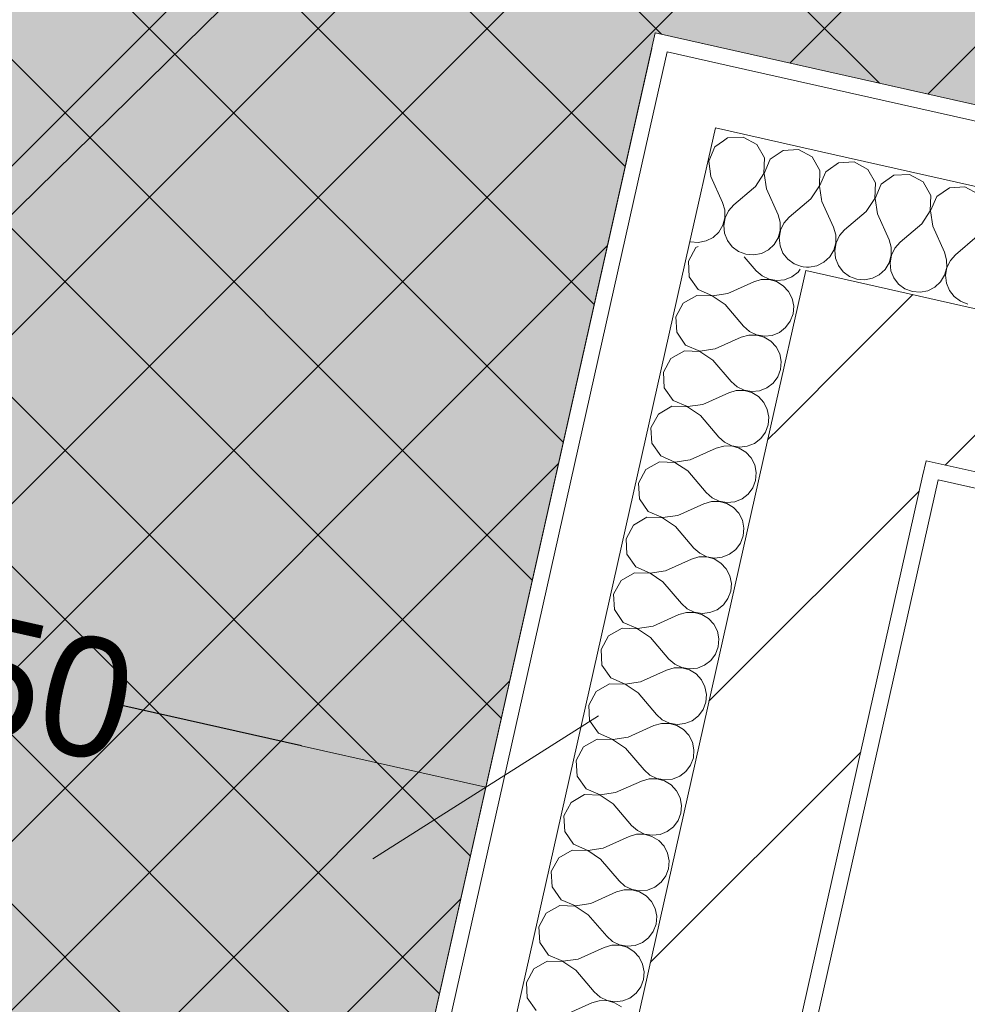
# Model space of a CAD drawing. Header units: millimetres. Extents: x -6990425 to -6520160, y 6117771 to 6220266.
# Tile 46 of 115: x -6930225 to -6929034, y 6139562 to 6140799. Entities that reach past the tile are written whole.
import ezdxf

# ---------------------------------------------------------------- set-up
doc = ezdxf.new("R2010")
doc.units = ezdxf.units.MM
doc.header["$MEASUREMENT"] = 0
for name, color, linetype in [('S - МОП.АР', 7, 'Continuous'), ('АР-Стены_внешние_.АР', 7, 'Continuous'), ('АР-Чертеж-Размеры.АР', 7, 'Continuous')]:
    doc.layers.add(name, color=color, linetype=linetype)
for name, color, linetype, lineweight in [('АР-Разуклонка кровли_Ном._пера__120', 7, 'Continuous', 0), ('АР-Стены_внешние_.АР_Ном._пера__1', 7, 'Continuous', 30), ('Кровля_Ном._пера__101', 252, 'Continuous', 0), ('Кровля_Ном._пера__120', 7, 'Continuous', 0)]:
    doc.layers.add(name, color=color, linetype=linetype, lineweight=lineweight)
doc.styles.add('РЎР“Р•РќР•Р\xa0Р\x98Р\xa0_РЎРўР\x98Р›Р¬_2', font='GOTHIC.TTF')
doc.dimstyles.new('СГЕНЕРИР_СТИЛЬ__3', dxfattribs={"dimtxt": 150, "dimasz": 237.5, "dimexe": 0.18, "dimexo": 0.0625, "dimgap": 0, "dimtad": 1, "dimdec": 0, "dimzin": 0, "dimdsep": 46, "dimtxsty": 'РЎР“Р•РќР•Р\xa0Р\x98Р\xa0_РЎРўР\x98Р›Р¬_2', "dimblk": 'ARROWHEAD_6', "dimblk1": 'ARROWHEAD_6', "dimblk2": 'ARROWHEAD_6', "dimcen": 0.09, "dimse1": 1, "dimse2": 1, "dimclrd": 7, "dimclre": 7, "dimclrt": 7, "dimazin": 0, "dimtfac": 1, "dimtdec": 4, "dimtmove": 0, "dimatfit": 3, "dimfxl": 1, "dimtolj": 1, "dimtzin": 0, "dimarcsym": 0})
pattern_1 = [(45, (-6566190.34, 6563027.8), (-111.369318, 111.369318), [0, -105, 0, -157.5]), (110, (-6565840.34, 6563027.8), (148.001588, 53.868173), [0, -77, 0, -133])]
pattern_2 = [(45, (-6566190.34, 6562677.8), (-127.27922, 127.27922), [])]

# ---------------------------------------------------------------- blocks, each defined once
blk = doc.blocks.new('*X55', base_point=(-6566190.3, 6562677.8))
at = {"layer": 'АР-Стены_внешние_.АР_Ном._пера__1', "color": 7, "linetype": 'Continuous', "lineweight": 0}
for p, q in [((-7156950.9, 6140647), (-7156961.7, 6140639.4)), ((-7156961.7, 6140639.4), (-7156969.5, 6140621.5)), ((-7156970.8, 6140620), (-7156969.8, 6140621.5)), ((-7156969.8, 6140621.5), (-7156969.6, 6140625.1)), ((-7156969.5, 6140621.5), (-7156966.7, 6140602.1)), ((-7156966.7, 6140602.1), (-7156952, 6140569.6)), ((-7156913.3, 6140587.6), (-7156938.1, 6140566.4)), ((-7156949.2, 6140560.1), (-7156952, 6140569.6)), ((-7156949.2, 6140550.3), (-7156949.2, 6140560.1)), ((-7156944.6, 6140559.1), (-7156948.9, 6140550.2)), ((-7156938.1, 6140566.4), (-7156944.6, 6140559.1)), ((-7156951.8, 6140540.8), (-7156949.2, 6140550.3)), ((-7156948.9, 6140550.2), (-7156950.6, 6140540.5)), ((-7156956.9, 6140532.3), (-7156951.8, 6140540.8)), ((-7156950.6, 6140540.5), (-7156949.6, 6140530.7)), ((-7156882.1, 6140525.1), (-7156879.6, 6140534.3)), ((-7156879.3, 6140533.9), (-7156880.9, 6140524.8)), ((-7156982.6, 6140519.3), (-7156972.9, 6140521.2)), ((-7156972.9, 6140521.2), (-7156964.1, 6140525.6)), ((-7156964.1, 6140525.6), (-7156956.9, 6140532.3)), ((-7156949.6, 6140530.7), (-7156945.9, 6140521.5)), ((-7156945.9, 6140521.5), (-7156939.9, 6140513.7)), ((-7156887.2, 6140516.7), (-7156882.1, 6140525.1)), ((-7156880.9, 6140524.8), (-7156879.9, 6140515)), ((-7156993.2, 6140520.4), (-7156992.4, 6140520.1)), ((-7156992.4, 6140520.1), (-7156982.6, 6140519.3)), ((-7156939.9, 6140513.7), (-7156931.9, 6140507.9)), ((-7156903.2, 6140505.5), (-7156894.4, 6140510)), ((-7156894.4, 6140510), (-7156887.2, 6140516.7)), ((-7156879.9, 6140515), (-7156876.2, 6140505.9)), ((-7156931.9, 6140507.9), (-7156922.7, 6140504.4)), ((-7156922.7, 6140504.4), (-7156912.9, 6140503.6)), ((-7156912.9, 6140503.6), (-7156903.2, 6140505.5)), ((-7156876.2, 6140505.9), (-7156870.2, 6140498.1)), ((-7156870.2, 6140498.1), (-7156862.2, 6140492.2)), ((-7156862.2, 6140492.2), (-7156853, 6140488.8)), ((-7156853, 6140488.8), (-7156850.6, 6140488.6))]:
    blk.add_line(p, q, dxfattribs=at)
blk = doc.blocks.new('*X56', base_point=(-6566190.3, 6562677.8))
at = {"layer": 'АР-Стены_внешние_.АР_Ном._пера__1', "color": 7, "linetype": 'Continuous', "lineweight": 0}
for p, q in [((-7156786.9, 6140620.3), (-7156806.4, 6140619.2)), ((-7156769.7, 6140611), (-7156786.9, 6140620.3)), ((-7156806.4, 6140619.2), (-7156819.2, 6140610.2)), ((-7156760, 6140594.1), (-7156769.7, 6140611)), ((-7156736.7, 6140603.6), (-7156752.7, 6140592.4)), ((-7156717.2, 6140604.7), (-7156736.7, 6140603.6)), ((-7156700, 6140595.4), (-7156717.2, 6140604.7)), ((-7156760.7, 6140574.6), (-7156760, 6140594.1)), ((-7156752.7, 6140592.4), (-7156760.4, 6140574.5)), ((-7156690.3, 6140578.4), (-7156700, 6140595.4)), ((-7156667, 6140587.9), (-7156683, 6140576.8)), ((-7156647.5, 6140589), (-7156667, 6140587.9)), ((-7156630.3, 6140579.7), (-7156647.5, 6140589)), ((-7156827.6, 6140573.1), (-7156827.3, 6140570.8)), ((-7156827.3, 6140570.8), (-7156812.6, 6140538.3)), ((-7156771.5, 6140558.3), (-7156760.7, 6140574.6)), ((-7156760.4, 6140574.5), (-7156757.6, 6140555.2)), ((-7156691, 6140558.9), (-7156690.3, 6140578.4)), ((-7156683, 6140576.8), (-7156690.7, 6140558.8)), ((-7156771.5, 6140558.3), (-7156798.7, 6140535.1)), ((-7156701.8, 6140542.7), (-7156691, 6140558.9)), ((-7156690.7, 6140558.8), (-7156687.9, 6140539.5)), ((-7156757.6, 6140555.2), (-7156742.9, 6140522.6)), ((-7156809.9, 6140528.8), (-7156812.6, 6140538.3)), ((-7156798.7, 6140535.1), (-7156805.2, 6140527.8)), ((-7156701.8, 6140542.7), (-7156729, 6140519.5)), ((-7156687.9, 6140539.5), (-7156673.2, 6140507)), ((-7156809.8, 6140518.9), (-7156809.9, 6140528.8)), ((-7156805.2, 6140527.8), (-7156809.5, 6140518.9)), ((-7156740.2, 6140513.1), (-7156742.9, 6140522.6)), ((-7156632.1, 6140527), (-7156659.3, 6140503.8)), ((-7156817.5, 6140501), (-7156812.4, 6140509.4)), ((-7156812.4, 6140509.4), (-7156809.8, 6140518.9)), ((-7156809.5, 6140518.9), (-7156811.2, 6140509.2)), ((-7156811.2, 6140509.2), (-7156810.2, 6140499.4)), ((-7156740.1, 6140503.3), (-7156740.2, 6140513.1)), ((-7156735.5, 6140512.1), (-7156739.8, 6140503.2)), ((-7156729, 6140519.5), (-7156735.5, 6140512.1)), ((-7156824.7, 6140494.3), (-7156817.5, 6140501)), ((-7156810.2, 6140499.4), (-7156806.5, 6140490.2)), ((-7156742.7, 6140493.8), (-7156740.1, 6140503.3)), ((-7156739.8, 6140503.2), (-7156741.5, 6140493.5)), ((-7156670.5, 6140497.5), (-7156673.2, 6140507)), ((-7156670.4, 6140487.6), (-7156670.5, 6140497.5)), ((-7156665.8, 6140496.5), (-7156670.1, 6140487.6)), ((-7156659.3, 6140503.8), (-7156665.8, 6140496.5)), ((-7156846.7, 6140488.2), (-7156843.2, 6140488)), ((-7156843.2, 6140488), (-7156833.5, 6140489.9)), ((-7156833.5, 6140489.9), (-7156824.7, 6140494.3)), ((-7156806.5, 6140490.2), (-7156800.5, 6140482.4)), ((-7156755.1, 6140478.7), (-7156747.8, 6140485.4)), ((-7156747.8, 6140485.4), (-7156742.7, 6140493.8)), ((-7156741.5, 6140493.5), (-7156740.5, 6140483.7)), ((-7156673, 6140478.1), (-7156670.4, 6140487.6)), ((-7156670.1, 6140487.6), (-7156671.8, 6140477.9)), ((-7156800.5, 6140482.4), (-7156792.6, 6140476.6)), ((-7156792.6, 6140476.6), (-7156783.3, 6140473.1)), ((-7156783.3, 6140473.1), (-7156773.5, 6140472.3)), ((-7156773.5, 6140472.3), (-7156763.8, 6140474.2)), ((-7156763.8, 6140474.2), (-7156755.1, 6140478.7)), ((-7156740.5, 6140483.7), (-7156736.8, 6140474.6)), ((-7156736.8, 6140474.6), (-7156730.8, 6140466.8)), ((-7156678.1, 6140469.7), (-7156673, 6140478.1)), ((-7156671.8, 6140477.9), (-7156670.8, 6140468.1)), ((-7156730.8, 6140466.8), (-7156722.9, 6140460.9)), ((-7156722.9, 6140460.9), (-7156713.6, 6140457.5)), ((-7156694.1, 6140458.6), (-7156685.4, 6140463)), ((-7156685.4, 6140463), (-7156678.1, 6140469.7)), ((-7156670.8, 6140468.1), (-7156667.1, 6140458.9)), ((-7156713.6, 6140457.5), (-7156703.8, 6140456.6)), ((-7156703.8, 6140456.6), (-7156694.1, 6140458.6)), ((-7156667.1, 6140458.9), (-7156661.1, 6140451.1)), ((-7156661.1, 6140451.1), (-7156653.2, 6140445.3)), ((-7156653.2, 6140445.3), (-7156643.9, 6140441.8))]:
    blk.add_line(p, q, dxfattribs=at)
blk = doc.blocks.new('*X57', base_point=(-6566190.3, 6562677.8))
at = {"layer": 'АР-Стены_внешние_.АР_Ном._пера__1', "color": 7, "linetype": 'Continuous', "lineweight": 0}
for p, q in [((-7156945.7, 6140650.5), (-7156950.9, 6140647)), ((-7156926.3, 6140651.6), (-7156945.7, 6140650.5)), ((-7156909.1, 6140642.3), (-7156926.3, 6140651.6)), ((-7156899.4, 6140625.4), (-7156909.1, 6140642.3)), ((-7156876, 6140634.9), (-7156892.1, 6140623.7)), ((-7156856.6, 6140636), (-7156876, 6140634.9)), ((-7156839.4, 6140626.7), (-7156856.6, 6140636)), ((-7156900.1, 6140605.9), (-7156899.4, 6140625.4)), ((-7156892.1, 6140623.7), (-7156899.8, 6140605.8)), ((-7156829.7, 6140609.7), (-7156839.4, 6140626.7)), ((-7156830.4, 6140590.2), (-7156829.7, 6140609.7)), ((-7156822.4, 6140608.1), (-7156830.1, 6140590.1)), ((-7156819.2, 6140610.2), (-7156822.4, 6140608.1)), ((-7156910.9, 6140589.6), (-7156900.1, 6140605.9)), ((-7156899.8, 6140605.8), (-7156897, 6140586.5)), ((-7156910.9, 6140589.6), (-7156913.3, 6140587.6)), ((-7156897, 6140586.5), (-7156882.3, 6140553.9)), ((-7156841.2, 6140574), (-7156830.4, 6140590.2)), ((-7156830.1, 6140590.1), (-7156827.6, 6140573.1)), ((-7156841.2, 6140574), (-7156868.4, 6140550.8)), ((-7156879.5, 6140544.5), (-7156882.3, 6140553.9)), ((-7156868.4, 6140550.8), (-7156874.9, 6140543.4)), ((-7156879.6, 6140534.3), (-7156879.5, 6140534.6)), ((-7156879.5, 6140534.6), (-7156879.5, 6140544.5)), ((-7156879.2, 6140534.5), (-7156879.3, 6140533.9)), ((-7156874.9, 6140543.4), (-7156879.2, 6140534.5)), ((-7156850.6, 6140488.6), (-7156846.7, 6140488.2))]:
    blk.add_line(p, q, dxfattribs=at)
blk = doc.blocks.new('Стена_32_5', base_point=(-7155211, 6140013.8))
at = {"layer": 'АР-Стены_внешние_.АР', "linetype": 'Continuous', "lineweight": 0, "true_color": 0x000000}
h = blk.add_hatch(dxfattribs=at)
h.set_pattern_fill('БЛОКИ_БЕТОННЫЕ_ЭФФЕКТИВН_74', color=18, style=0, pattern_type=2)
h.set_pattern_definition(pattern_2)
h.paths.add_polyline_path([(-7156847.6, 6140483.9), (-7156891.5, 6140288.8), (-7156696.3, 6140244.9)])
h = blk.add_hatch(dxfattribs=at)
h.set_pattern_fill('БЛОКИ_БЕТОННЫЕ_ЭФФЕКТИВН_74', color=18, style=0, pattern_type=2)
h.set_pattern_definition(pattern_2)
h.paths.add_polyline_path([(-7156652.5, 6140440.1), (-7156847.6, 6140483.9), (-7156696.3, 6140244.9)])
h = blk.add_hatch(dxfattribs=at)
h.set_pattern_fill('БЛОКИ_БЕТОННЫЕ_ЭФФЕКТИВН_74', color=18, style=0, pattern_type=2)
h.set_pattern_definition(pattern_2)
h.paths.add_polyline_path([(-7156696.3, 6140244.9), (-7155233, 6139916.3), (-7155189.1, 6140111.4), (-7156652.5, 6140440.1)])
h = blk.add_hatch(dxfattribs=at)
h.set_pattern_fill('ШТУКАТУРКА__ГИПС_01_0005', color=18, style=0, pattern_type=2)
h.set_pattern_definition(pattern_1)
h.paths.add_polyline_path([(-7156696.3, 6140244.9), (-7156700.7, 6140225.4), (-7156681.2, 6140221)])
h = blk.add_hatch(dxfattribs=at)
h.set_pattern_fill('ШТУКАТУРКА__ГИПС_01_0005', color=18, style=0, pattern_type=2)
h.set_pattern_definition(pattern_1)
h.paths.add_polyline_path([(-7156676.8, 6140240.5), (-7156696.3, 6140244.9), (-7156681.2, 6140221)])
h = blk.add_hatch(dxfattribs=at)
h.set_pattern_fill('ШТУКАТУРКА__ГИПС_01_0005', color=18, style=0, pattern_type=2)
h.set_pattern_definition(pattern_1)
h.paths.add_polyline_path([(-7156681.2, 6140221), (-7155237.3, 6139896.7), (-7155233, 6139916.3), (-7156676.8, 6140240.5)])
at = {"layer": 'АР-Стены_внешние_.АР_Ном._пера__1', "color": 7, "linetype": 'Continuous', "lineweight": 0}
for p, q in [((-7157021.6, 6140758.7), (-7157039.2, 6140680.7)), ((-7156943.6, 6140741.2), (-7157021.6, 6140758.7)), ((-7155138.7, 6140335.8), (-7156943.6, 6140741.2)), ((-7156961.1, 6140663.1), (-7156994, 6140516.8)), ((-7156814.8, 6140630.2), (-7156961.1, 6140663.1)), ((-7155156.3, 6140257.7), (-7156814.8, 6140630.2))]:
    blk.add_line(p, q, dxfattribs=at)
at = {"layer": 'АР-Стены_внешние_.АР_Ном._пера__1', "color": 7, "linetype": 'Continuous', "lineweight": 15}
for p, q in [((-7156847.6, 6140483.9), (-7156891.5, 6140288.8)), ((-7156652.5, 6140440.1), (-7156847.6, 6140483.9)), ((-7155189.1, 6140111.4), (-7156652.5, 6140440.1)), ((-7156696.3, 6140244.9), (-7156700.7, 6140225.4)), ((-7156696.3, 6140244.9), (-7155233, 6139916.3))]:
    blk.add_line(p, q, dxfattribs=at)
at = {"layer": 'АР-Стены_внешние_.АР_Ном._пера__1', "color": 7, "linetype": 'Continuous', "lineweight": 0, "flags": 128}
for points in [[(-7155134.3, 6140355.3), (-7157036.8, 6140782.6)], [(-7156681.2, 6140221), (-7155237.3, 6139896.7)]]:
    blk.add_lwpolyline(points, dxfattribs=at)
at = {"layer": 'АР-Стены_внешние_.АР', "color": 7, "lineweight": 0}
for name in ['*X55', '*X57', '*X56']:
    blk.add_blockref(name, (-6566190.3, 6562677.8), dxfattribs=at)
blk = doc.blocks.new('*X85', base_point=(-6566190.3, 6562677.8))
at = {"layer": 'АР-Стены_внешние_.АР_Ном._пера__1', "color": 7, "linetype": 'Continuous', "lineweight": 0}
for p, q in [((-7156985.8, 6140512.7), (-7156995.1, 6140495.5)), ((-7156982.9, 6140514.3), (-7156985.8, 6140512.7)), ((-7156924.9, 6140501.2), (-7156909.9, 6140483.7)), ((-7156995.1, 6140495.5), (-7156994, 6140476)), ((-7156857.2, 6140481.9), (-7156854.6, 6140485.5)), ((-7156994, 6140476), (-7156982.8, 6140460)), ((-7156903.6, 6140472.5), (-7156913, 6140469.8)), ((-7156909.9, 6140483.7), (-7156902.5, 6140477.1)), ((-7156893.7, 6140472.6), (-7156903.6, 6140472.5)), ((-7156902.5, 6140477.1), (-7156893.7, 6140472.9)), ((-7156893.7, 6140472.9), (-7156883.9, 6140471.2)), ((-7156884.2, 6140470), (-7156893.7, 6140472.6)), ((-7156883.9, 6140471.2), (-7156874.1, 6140472.2)), ((-7156874.1, 6140472.2), (-7156865, 6140475.9)), ((-7156865, 6140475.9), (-7156857.2, 6140481.9)), ((-7156982.8, 6140460), (-7156964.9, 6140452.3)), ((-7156945.6, 6140455.1), (-7156913, 6140469.8)), ((-7156875.8, 6140464.8), (-7156884.2, 6140470)), ((-7156869.1, 6140457.6), (-7156875.8, 6140464.8)), ((-7156984.5, 6140452.7), (-7157001.4, 6140443)), ((-7156965, 6140452), (-7156984.5, 6140452.7)), ((-7156948.7, 6140441.2), (-7156965, 6140452)), ((-7156964.9, 6140452.3), (-7156945.6, 6140455.1)), ((-7156864.6, 6140448.8), (-7156869.1, 6140457.6)), ((-7156862.7, 6140439.2), (-7156864.6, 6140448.8)), ((-7157001.4, 6140443), (-7157010.7, 6140425.8)), ((-7156948.7, 6140441.2), (-7156925.6, 6140414)), ((-7156863.5, 6140429.4), (-7156862.7, 6140439.2)), ((-7157010.7, 6140425.8), (-7157009.7, 6140406.3)), ((-7156867, 6140420.1), (-7156863.5, 6140429.4)), ((-7156925.6, 6140414), (-7156918.2, 6140407.5)), ((-7156880.7, 6140406.2), (-7156872.9, 6140412.2)), ((-7156872.9, 6140412.2), (-7156867, 6140420.1)), ((-7157009.7, 6140406.3), (-7156998.5, 6140390.3)), ((-7156961.3, 6140385.4), (-7156928.7, 6140400.1)), ((-7156919.2, 6140402.8), (-7156928.7, 6140400.1)), ((-7156909.4, 6140402.9), (-7156919.2, 6140402.8)), ((-7156918.2, 6140407.5), (-7156909.3, 6140403.2)), ((-7156899.9, 6140400.3), (-7156909.4, 6140402.9)), ((-7156909.3, 6140403.2), (-7156899.6, 6140401.5)), ((-7156891.5, 6140395.2), (-7156899.9, 6140400.3)), ((-7156899.6, 6140401.5), (-7156889.8, 6140402.5)), ((-7156889.8, 6140402.5), (-7156880.7, 6140406.2)), ((-7156998.5, 6140390.3), (-7156980.6, 6140382.6)), ((-7156980.6, 6140382.6), (-7156961.3, 6140385.4)), ((-7156884.8, 6140387.9), (-7156891.5, 6140395.2)), ((-7156880.3, 6140379.1), (-7156884.8, 6140387.9)), ((-7157017.1, 6140373.3), (-7157026.4, 6140356.1)), ((-7157000.1, 6140383), (-7157017.1, 6140373.3)), ((-7156980.6, 6140382.3), (-7157000.1, 6140383)), ((-7156964.4, 6140371.5), (-7156980.6, 6140382.3)), ((-7156878.4, 6140369.5), (-7156880.3, 6140379.1)), ((-7156964.4, 6140371.5), (-7156941.2, 6140344.3)), ((-7156879.2, 6140359.7), (-7156878.4, 6140369.5)), ((-7157026.4, 6140356.1), (-7157025.3, 6140336.6)), ((-7156888.5, 6140342.5), (-7156882.7, 6140350.4)), ((-7156882.7, 6140350.4), (-7156879.2, 6140359.7)), ((-7157025.3, 6140336.6), (-7157014.1, 6140320.6)), ((-7156941.2, 6140344.3), (-7156933.8, 6140337.8)), ((-7156933.8, 6140337.8), (-7156925, 6140333.5)), ((-7156905.5, 6140332.8), (-7156896.3, 6140336.5)), ((-7156896.3, 6140336.5), (-7156888.5, 6140342.5)), ((-7156976.9, 6140315.7), (-7156944.3, 6140330.4)), ((-7156934.9, 6140333.1), (-7156944.3, 6140330.4)), ((-7156925, 6140333.2), (-7156934.9, 6140333.1)), ((-7156925, 6140333.5), (-7156915.3, 6140331.8)), ((-7156915.5, 6140330.6), (-7156925, 6140333.2)), ((-7156907.1, 6140325.5), (-7156915.5, 6140330.6)), ((-7156915.3, 6140331.8), (-7156905.5, 6140332.8)), ((-7156900.4, 6140318.2), (-7156907.1, 6140325.5)), ((-7157015.8, 6140313.3), (-7157032.7, 6140303.6)), ((-7156996.3, 6140312.6), (-7157015.8, 6140313.3)), ((-7157014.1, 6140320.6), (-7156996.2, 6140312.9)), ((-7156980, 6140301.8), (-7156996.3, 6140312.6)), ((-7156996.2, 6140312.9), (-7156976.9, 6140315.7)), ((-7156895.9, 6140309.5), (-7156900.4, 6140318.2)), ((-7157032.7, 6140303.6), (-7157042.1, 6140286.4)), ((-7156980, 6140301.8), (-7156956.9, 6140274.6)), ((-7156894, 6140299.8), (-7156895.9, 6140309.5)), ((-7156894.8, 6140290), (-7156894, 6140299.8)), ((-7157042.1, 6140286.4), (-7157041, 6140266.9)), ((-7156898.3, 6140280.7), (-7156894.8, 6140290)), ((-7156956.9, 6140274.6), (-7156949.5, 6140268.1)), ((-7156904.2, 6140272.8), (-7156898.3, 6140280.7)), ((-7157041, 6140266.9), (-7157029.8, 6140250.9)), ((-7156950.5, 6140263.4), (-7156960, 6140260.7)), ((-7156940.7, 6140263.5), (-7156950.5, 6140263.4)), ((-7156949.5, 6140268.1), (-7156940.6, 6140263.8)), ((-7156931.2, 6140260.9), (-7156940.7, 6140263.5)), ((-7156940.6, 6140263.8), (-7156930.9, 6140262.1)), ((-7156930.9, 6140262.1), (-7156921.1, 6140263.1)), ((-7156921.1, 6140263.1), (-7156912, 6140266.8)), ((-7156912, 6140266.8), (-7156904.2, 6140272.8)), ((-7157029.8, 6140250.9), (-7157011.9, 6140243.2)), ((-7156992.6, 6140246), (-7156960, 6140260.7)), ((-7156922.8, 6140255.8), (-7156931.2, 6140260.9)), ((-7156916.1, 6140248.5), (-7156922.8, 6140255.8)), ((-7157031.4, 6140243.6), (-7157048.4, 6140233.9)), ((-7157011.9, 6140242.9), (-7157031.4, 6140243.6)), ((-7157011.9, 6140243.2), (-7156992.6, 6140246)), ((-7156995.7, 6140232.1), (-7157011.9, 6140242.9)), ((-7156911.6, 6140239.8), (-7156916.1, 6140248.5)), ((-7156909.7, 6140230.1), (-7156911.6, 6140239.8)), ((-7157048.4, 6140233.9), (-7157057.7, 6140216.7)), ((-7156995.7, 6140232.1), (-7156972.5, 6140204.9)), ((-7156910.5, 6140220.3), (-7156909.7, 6140230.1)), ((-7157057.7, 6140216.7), (-7157056.6, 6140197.2)), ((-7156914, 6140211.1), (-7156910.5, 6140220.3)), ((-7156972.5, 6140204.9), (-7156965.1, 6140198.4)), ((-7156927.6, 6140197.1), (-7156919.8, 6140203.1)), ((-7156919.8, 6140203.1), (-7156914, 6140211.1)), ((-7157056.6, 6140197.2), (-7157045.4, 6140181.2)), ((-7157008.2, 6140176.3), (-7156975.6, 6140191)), ((-7156966.2, 6140193.7), (-7156975.6, 6140191)), ((-7156956.3, 6140193.8), (-7156966.2, 6140193.7)), ((-7156965.1, 6140198.4), (-7156956.3, 6140194.1)), ((-7156956.3, 6140194.1), (-7156946.6, 6140192.4)), ((-7156946.8, 6140191.2), (-7156956.3, 6140193.8)), ((-7156938.4, 6140186.1), (-7156946.8, 6140191.2)), ((-7156946.6, 6140192.4), (-7156936.8, 6140193.4)), ((-7156936.8, 6140193.4), (-7156927.6, 6140197.1)), ((-7157045.4, 6140181.2), (-7157027.5, 6140173.5)), ((-7157027.5, 6140173.5), (-7157008.2, 6140176.3)), ((-7156931.7, 6140178.9), (-7156938.4, 6140186.1)), ((-7156927.2, 6140170.1), (-7156931.7, 6140178.9)), ((-7157064, 6140164.2), (-7157073.4, 6140147)), ((-7157047.1, 6140173.9), (-7157064, 6140164.2)), ((-7157027.6, 6140173.2), (-7157047.1, 6140173.9)), ((-7157011.3, 6140162.4), (-7157027.6, 6140173.2)), ((-7157011.3, 6140162.4), (-7156988.2, 6140135.2)), ((-7156925.3, 6140160.4), (-7156927.2, 6140170.1)), ((-7156929.6, 6140141.4), (-7156926.2, 6140150.6)), ((-7156926.2, 6140150.6), (-7156925.3, 6140160.4)), ((-7157073.4, 6140147), (-7157072.3, 6140127.6)), ((-7156935.5, 6140133.4), (-7156929.6, 6140141.4)), ((-7157072.3, 6140127.6), (-7157061.1, 6140111.5)), ((-7156988.2, 6140135.2), (-7156980.8, 6140128.7)), ((-7156980.8, 6140128.7), (-7156971.9, 6140124.4)), ((-7156952.4, 6140123.7), (-7156943.3, 6140127.4)), ((-7156943.3, 6140127.4), (-7156935.5, 6140133.4)), ((-7157023.9, 6140106.6), (-7156991.3, 6140121.3)), ((-7156981.8, 6140124.1), (-7156991.3, 6140121.3)), ((-7156972, 6140124.1), (-7156981.8, 6140124.1)), ((-7156962.5, 6140121.5), (-7156972, 6140124.1)), ((-7156971.9, 6140124.4), (-7156962.2, 6140122.7)), ((-7156954.1, 6140116.4), (-7156962.5, 6140121.5)), ((-7156962.2, 6140122.7), (-7156952.4, 6140123.7)), ((-7156947.4, 6140109.2), (-7156954.1, 6140116.4)), ((-7157062.8, 6140104.2), (-7157079.7, 6140094.5)), ((-7157043.2, 6140103.5), (-7157062.8, 6140104.2)), ((-7157061.1, 6140111.5), (-7157043.2, 6140103.8)), ((-7157043.2, 6140103.8), (-7157023.9, 6140106.6)), ((-7157027, 6140092.7), (-7157043.2, 6140103.5)), ((-7156942.9, 6140100.4), (-7156947.4, 6140109.2)), ((-7157079.7, 6140094.5), (-7157089, 6140077.4)), ((-7157027, 6140092.7), (-7157003.8, 6140065.5)), ((-7156941, 6140090.7), (-7156942.9, 6140100.4)), ((-7156941.8, 6140080.9), (-7156941, 6140090.7)), ((-7157089, 6140077.4), (-7157087.9, 6140057.9)), ((-7156945.3, 6140071.7), (-7156941.8, 6140080.9)), ((-7157003.8, 6140065.5), (-7156996.5, 6140059)), ((-7156958.9, 6140057.7), (-7156951.1, 6140063.7)), ((-7156951.1, 6140063.7), (-7156945.3, 6140071.7)), ((-7157087.9, 6140057.9), (-7157076.8, 6140041.9)), ((-7157039.5, 6140037), (-7157007, 6140051.6)), ((-7156997.5, 6140054.4), (-7157007, 6140051.6)), ((-7156987.6, 6140054.4), (-7156997.5, 6140054.4)), ((-7156996.5, 6140059), (-7156987.6, 6140054.7)), ((-7156987.6, 6140054.7), (-7156977.9, 6140053)), ((-7156978.1, 6140051.8), (-7156987.6, 6140054.4)), ((-7156969.7, 6140046.7), (-7156978.1, 6140051.8)), ((-7156977.9, 6140053), (-7156968.1, 6140054.1)), ((-7156968.1, 6140054.1), (-7156958.9, 6140057.7)), ((-7157076.8, 6140041.9), (-7157058.8, 6140034.1)), ((-7156963, 6140039.5), (-7156969.7, 6140046.7)), ((-7156958.5, 6140030.7), (-7156963, 6140039.5)), ((-7157078.4, 6140034.5), (-7157095.3, 6140024.8)), ((-7157058.9, 6140033.8), (-7157078.4, 6140034.5)), ((-7157042.7, 6140023), (-7157058.9, 6140033.8)), ((-7157058.8, 6140034.1), (-7157039.5, 6140037)), ((-7156956.6, 6140021), (-7156958.5, 6140030.7)), ((-7157095.3, 6140024.8), (-7157104.7, 6140007.7)), ((-7157042.7, 6140023), (-7157019.5, 6139995.8)), ((-7156957.5, 6140011.2), (-7156956.6, 6140021)), ((-7157104.7, 6140007.7), (-7157103.6, 6139988.2)), ((-7156966.8, 6139994), (-7156960.9, 6140002)), ((-7156960.9, 6140002), (-7156957.5, 6140011.2)), ((-7157019.5, 6139995.8), (-7157012.1, 6139989.3)), ((-7157012.1, 6139989.3), (-7157003.2, 6139985)), ((-7156974.6, 6139988), (-7156966.8, 6139994)), ((-7157103.6, 6139988.2), (-7157092.4, 6139972.2)), ((-7157055.2, 6139967.3), (-7157022.6, 6139981.9)), ((-7157013.1, 6139984.7), (-7157022.6, 6139981.9)), ((-7157003.3, 6139984.7), (-7157013.1, 6139984.7)), ((-7156993.8, 6139982.1), (-7157003.3, 6139984.7)), ((-7157003.2, 6139985), (-7156993.5, 6139983.3)), ((-7156985.4, 6139977), (-7156993.8, 6139982.1)), ((-7156993.5, 6139983.3), (-7156983.7, 6139984.4)), ((-7156978.7, 6139969.8), (-7156985.4, 6139977)), ((-7156983.7, 6139984.4), (-7156974.6, 6139988)), ((-7157094.1, 6139964.8), (-7157111, 6139955.1)), ((-7157074.6, 6139964.1), (-7157094.1, 6139964.8)), ((-7157092.4, 6139972.2), (-7157074.5, 6139964.4)), ((-7157074.5, 6139964.4), (-7157055.2, 6139967.3)), ((-7156974.2, 6139961), (-7156978.7, 6139969.8)), ((-7157111, 6139955.1), (-7157120.3, 6139938)), ((-7157058.3, 6139953.3), (-7157074.6, 6139964.1)), ((-7157058.3, 6139953.3), (-7157035.1, 6139926.2)), ((-7156972.3, 6139951.3), (-7156974.2, 6139961)), ((-7156976.6, 6139932.3), (-7156973.1, 6139941.5)), ((-7156973.1, 6139941.5), (-7156972.3, 6139951.3)), ((-7157120.3, 6139938), (-7157119.2, 6139918.5)), ((-7156982.4, 6139924.4), (-7156976.6, 6139932.3)), ((-7157119.2, 6139918.5), (-7157108.1, 6139902.5)), ((-7157028.8, 6139915), (-7157038.3, 6139912.2)), ((-7157035.1, 6139926.2), (-7157027.8, 6139919.6)), ((-7157018.9, 6139915), (-7157028.8, 6139915)), ((-7157027.8, 6139919.6), (-7157018.9, 6139915.3)), ((-7157018.9, 6139915.3), (-7157009.2, 6139913.6)), ((-7157009.4, 6139912.4), (-7157018.9, 6139915)), ((-7156999.4, 6139914.7), (-7156990.2, 6139918.3)), ((-7156990.2, 6139918.3), (-7156982.4, 6139924.4)), ((-7157070.8, 6139897.6), (-7157038.3, 6139912.2)), ((-7157001, 6139907.3), (-7157009.4, 6139912.4)), ((-7157009.2, 6139913.6), (-7156999.4, 6139914.7)), ((-7156994.3, 6139900.1), (-7157001, 6139907.3)), ((-7157109.7, 6139895.1), (-7157126.7, 6139885.4)), ((-7157090.2, 6139894.5), (-7157109.7, 6139895.1)), ((-7157108.1, 6139902.5), (-7157090.1, 6139894.7)), ((-7157074, 6139883.6), (-7157090.2, 6139894.5)), ((-7157090.1, 6139894.7), (-7157070.8, 6139897.6)), ((-7156989.9, 6139891.3), (-7156994.3, 6139900.1)), ((-7156988, 6139881.6), (-7156989.9, 6139891.3)), ((-7157126.7, 6139885.4), (-7157136, 6139868.3)), ((-7157074, 6139883.6), (-7157050.8, 6139856.5)), ((-7156988.8, 6139871.8), (-7156988, 6139881.6)), ((-7157136, 6139868.3), (-7157134.9, 6139848.8)), ((-7156992.2, 6139862.6), (-7156988.8, 6139871.8)), ((-7157050.8, 6139856.5), (-7157043.4, 6139849.9)), ((-7157005.9, 6139848.6), (-7156998.1, 6139854.7)), ((-7156998.1, 6139854.7), (-7156992.2, 6139862.6)), ((-7157134.9, 6139848.8), (-7157123.7, 6139832.8)), ((-7157086.5, 6139827.9), (-7157053.9, 6139842.5)), ((-7157044.5, 6139845.3), (-7157053.9, 6139842.5)), ((-7157034.6, 6139845.4), (-7157044.5, 6139845.3)), ((-7157043.4, 6139849.9), (-7157034.5, 6139845.6)), ((-7157025.1, 6139842.7), (-7157034.6, 6139845.4)), ((-7157034.5, 6139845.6), (-7157024.8, 6139843.9)), ((-7157016.7, 6139837.6), (-7157025.1, 6139842.7)), ((-7157024.8, 6139843.9), (-7157015, 6139845)), ((-7157015, 6139845), (-7157005.9, 6139848.6)), ((-7157123.7, 6139832.8), (-7157105.8, 6139825)), ((-7157010, 6139830.4), (-7157016.7, 6139837.6)), ((-7157005.5, 6139821.6), (-7157010, 6139830.4)), ((-7157125.4, 6139825.4), (-7157142.3, 6139815.7)), ((-7157105.9, 6139824.8), (-7157125.4, 6139825.4)), ((-7157089.6, 6139813.9), (-7157105.9, 6139824.8)), ((-7157105.8, 6139825), (-7157086.5, 6139827.9)), ((-7157003.6, 6139811.9), (-7157005.5, 6139821.6)), ((-7157142.3, 6139815.7), (-7157151.6, 6139798.6)), ((-7157089.6, 6139813.9), (-7157066.4, 6139786.8)), ((-7157004.4, 6139802.1), (-7157003.6, 6139811.9)), ((-7157151.6, 6139798.6), (-7157150.5, 6139779.1)), ((-7157013.7, 6139785), (-7157007.9, 6139792.9)), ((-7157007.9, 6139792.9), (-7157004.4, 6139802.1)), ((-7157150.5, 6139779.1), (-7157139.4, 6139763.1)), ((-7157066.4, 6139786.8), (-7157059.1, 6139780.2)), ((-7157059.1, 6139780.2), (-7157050.2, 6139775.9)), ((-7157030.7, 6139775.3), (-7157021.5, 6139778.9)), ((-7157021.5, 6139778.9), (-7157013.7, 6139785)), ((-7157102.1, 6139758.2), (-7157069.6, 6139772.8)), ((-7157060.1, 6139775.6), (-7157069.6, 6139772.8)), ((-7157050.3, 6139775.7), (-7157060.1, 6139775.6)), ((-7157040.8, 6139773), (-7157050.3, 6139775.7)), ((-7157050.2, 6139775.9), (-7157040.5, 6139774.3)), ((-7157032.3, 6139767.9), (-7157040.8, 6139773)), ((-7157040.5, 6139774.3), (-7157030.7, 6139775.3)), ((-7157025.6, 6139760.7), (-7157032.3, 6139767.9)), ((-7157141, 6139755.7), (-7157158, 6139746)), ((-7157121.5, 6139755.1), (-7157141, 6139755.7)), ((-7157139.4, 6139763.1), (-7157121.4, 6139755.3)), ((-7157105.3, 6139744.2), (-7157121.5, 6139755.1)), ((-7157121.4, 6139755.3), (-7157102.1, 6139758.2)), ((-7157021.2, 6139751.9), (-7157025.6, 6139760.7)), ((-7157158, 6139746), (-7157167.3, 6139728.9)), ((-7157105.3, 6139744.2), (-7157082.1, 6139717.1)), ((-7157019.3, 6139742.2), (-7157021.2, 6139751.9)), ((-7157020.1, 6139732.4), (-7157019.3, 6139742.2)), ((-7157023.5, 6139723.2), (-7157020.1, 6139732.4)), ((-7157167.3, 6139728.9), (-7157166.2, 6139709.4)), ((-7157082.1, 6139717.1), (-7157074.7, 6139710.5)), ((-7157029.4, 6139715.3), (-7157023.5, 6139723.2)), ((-7157166.2, 6139709.4), (-7157155, 6139693.4)), ((-7157075.8, 6139705.9), (-7157085.2, 6139703.1)), ((-7157065.9, 6139706), (-7157075.8, 6139705.9)), ((-7157074.7, 6139710.5), (-7157065.8, 6139706.3)), ((-7157056.4, 6139703.3), (-7157065.9, 6139706)), ((-7157065.8, 6139706.3), (-7157056.1, 6139704.6)), ((-7157056.1, 6139704.6), (-7157046.3, 6139705.6)), ((-7157046.3, 6139705.6), (-7157037.2, 6139709.3)), ((-7157037.2, 6139709.3), (-7157029.4, 6139715.3)), ((-7157155, 6139693.4), (-7157137.1, 6139685.7)), ((-7157117.8, 6139688.5), (-7157085.2, 6139703.1)), ((-7157048, 6139698.2), (-7157056.4, 6139703.3)), ((-7157041.3, 6139691), (-7157048, 6139698.2)), ((-7157156.7, 6139686), (-7157173.6, 6139676.3)), ((-7157137.2, 6139685.4), (-7157156.7, 6139686)), ((-7157120.9, 6139674.6), (-7157137.2, 6139685.4)), ((-7157137.1, 6139685.7), (-7157117.8, 6139688.5)), ((-7157036.8, 6139682.2), (-7157041.3, 6139691)), ((-7157034.9, 6139672.6), (-7157036.8, 6139682.2)), ((-7157173.6, 6139676.3), (-7157182.9, 6139659.2)), ((-7157120.9, 6139674.6), (-7157097.7, 6139647.4)), ((-7157035.7, 6139662.7), (-7157034.9, 6139672.6)), ((-7157182.9, 6139659.2), (-7157181.8, 6139639.7)), ((-7157039.2, 6139653.5), (-7157035.7, 6139662.7)), ((-7157097.7, 6139647.4), (-7157090.4, 6139640.8)), ((-7157052.8, 6139639.6), (-7157045, 6139645.6)), ((-7157045, 6139645.6), (-7157039.2, 6139653.5)), ((-7157181.8, 6139639.7), (-7157170.7, 6139623.7)), ((-7157133.4, 6139618.8), (-7157100.9, 6139633.4)), ((-7157091.4, 6139636.2), (-7157100.9, 6139633.4)), ((-7157081.6, 6139636.3), (-7157091.4, 6139636.2)), ((-7157090.4, 6139640.8), (-7157081.5, 6139636.6)), ((-7157072.1, 6139633.7), (-7157081.6, 6139636.3)), ((-7157081.5, 6139636.6), (-7157071.8, 6139634.9)), ((-7157063.6, 6139628.5), (-7157072.1, 6139633.7)), ((-7157071.8, 6139634.9), (-7157062, 6139635.9)), ((-7157062, 6139635.9), (-7157052.8, 6139639.6)), ((-7157170.7, 6139623.7), (-7157152.8, 6139616)), ((-7157152.8, 6139616), (-7157133.4, 6139618.8)), ((-7157056.9, 6139621.3), (-7157063.6, 6139628.5)), ((-7157052.5, 6139612.5), (-7157056.9, 6139621.3)), ((-7157189.3, 6139606.7), (-7157198.6, 6139589.5)), ((-7157172.3, 6139616.3), (-7157189.3, 6139606.7)), ((-7157152.8, 6139615.7), (-7157172.3, 6139616.3)), ((-7157136.6, 6139604.9), (-7157152.8, 6139615.7)), ((-7157050.6, 6139602.9), (-7157052.5, 6139612.5)), ((-7157136.6, 6139604.9), (-7157113.4, 6139577.7)), ((-7157051.4, 6139593), (-7157050.6, 6139602.9)), ((-7157198.6, 6139589.5), (-7157197.5, 6139570)), ((-7157060.7, 6139575.9), (-7157054.8, 6139583.8)), ((-7157054.8, 6139583.8), (-7157051.4, 6139593)), ((-7157197.5, 6139570), (-7157186.3, 6139554)), ((-7157113.4, 6139577.7), (-7157106, 6139571.1)), ((-7157106, 6139571.1), (-7157097.1, 6139566.9)), ((-7157077.6, 6139566.2), (-7157068.5, 6139569.9)), ((-7157068.5, 6139569.9), (-7157060.7, 6139575.9)), ((-7157149.1, 6139549.1), (-7157116.5, 6139563.8)), ((-7157107.1, 6139566.5), (-7157116.5, 6139563.8)), ((-7157097.2, 6139566.6), (-7157107.1, 6139566.5)), ((-7157087.7, 6139564), (-7157097.2, 6139566.6)), ((-7157097.1, 6139566.9), (-7157087.4, 6139565.2)), ((-7157079.3, 6139558.8), (-7157087.7, 6139564)), ((-7157087.4, 6139565.2), (-7157077.6, 6139566.2))]:
    blk.add_line(p, q, dxfattribs=at)
blk = doc.blocks.new('Стена_46_5', base_point=(-7157233.3, 6138310.6))
at = {"layer": 'АР-Стены_внешние_.АР', "linetype": 'Continuous', "lineweight": 0, "true_color": 0x000000}
h = blk.add_hatch(dxfattribs=at)
h.set_pattern_fill('БЛОКИ_БЕТОННЫЕ_ЭФФЕКТИВН_74', color=18, style=0, pattern_type=2)
h.set_pattern_definition(pattern_2)
h.paths.add_polyline_path([(-7156891.5, 6140288.8), (-7157330.9, 6138332.5), (-7157135.7, 6138288.6), (-7156696.3, 6140244.9)])
h = blk.add_hatch(dxfattribs=at)
h.set_pattern_fill('ШТУКАТУРКА__ГИПС_01_0005', color=18, style=0, pattern_type=2)
h.set_pattern_definition(pattern_1)
h.paths.add_polyline_path([(-7157089.9, 6138401.3), (-7156681.2, 6140221), (-7156700.7, 6140225.4), (-7157109.4, 6138405.7)])
at = {"layer": 'АР-Стены_внешние_.АР_Ном._пера__1', "color": 7, "linetype": 'Continuous', "lineweight": 0}
for p, q in [((-7157021.6, 6140758.7), (-7157039.2, 6140680.7)), ((-7157039.2, 6140680.7), (-7157555.3, 6138382.9)), ((-7156961.1, 6140663.1), (-7156994, 6140516.8)), ((-7156994, 6140516.8), (-7157477.2, 6138365.3))]:
    blk.add_line(p, q, dxfattribs=at)
at = {"layer": 'АР-Стены_внешние_.АР_Ном._пера__1', "color": 7, "linetype": 'Continuous', "lineweight": 15}
for p, q in [((-7156847.6, 6140483.9), (-7156891.5, 6140288.8)), ((-7156891.5, 6140288.8), (-7157330.9, 6138332.5)), ((-7156696.3, 6140244.9), (-7156700.7, 6140225.4)), ((-7157113.8, 6138386.2), (-7156700.7, 6140225.4))]:
    blk.add_line(p, q, dxfattribs=at)
at = {"layer": 'АР-Стены_внешние_.АР_Ном._пера__1', "color": 7, "linetype": 'Continuous', "lineweight": 0, "flags": 128}
for points in [[(-7157041.1, 6140763.1), (-7157574.8, 6138387.3)], [(-7157089.9, 6138401.3), (-7156681.2, 6140221)]]:
    blk.add_lwpolyline(points, dxfattribs=at)
at = {"layer": 'АР-Стены_внешние_.АР', "color": 7, "lineweight": 0}
blk.add_blockref('*X85', (-6566190.3, 6562677.8), dxfattribs=at)
blk = doc.blocks.new('ARROWHEAD_6')
at = {"color": 0, "linetype": 'Continuous', "lineweight": 0}
for p, q in [((-0.5, -0.5), (0.5, 0.5)), ((0, 0), (-1, 0))]:
    blk.add_line(p, q, dxfattribs=at)
blk = doc.blocks.new('*D175', base_point=(-6566190.3, 6562677.8))
at = {"layer": 'Defpoints', "color": 0, "linetype": 'Continuous', "transparency": 16777216}
for p in [(-6930912.1, 6140327.6), (-6930956.4, 6140130.6), (-6929695.3, 6139584.9)]:
    blk.add_point(p, dxfattribs=at)
at = {"layer": 'АР-Чертеж-Размеры.АР', "color": 7, "linetype": 'Continuous', "lineweight": -2, "transparency": 16777216}
for p, q in [((-6930724.6, 6140078.5), (-6930512.7, 6140030.9)), ((-6929870.9, 6139886.8), (-6930096.5, 6139937.5))]:
    blk.add_line(p, q, dxfattribs=at)
at = {"layer": 'АР-Чертеж-Размеры.АР', "color": 7, "linetype": 'Continuous', "lineweight": -2, "transparency": 16777216, "xscale": 237.5, "yscale": 237.5, "zscale": 237.5}
for p, rotation in [((-6930956.4, 6140130.6), 167.3410691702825), ((-6929639.2, 6139834.7), 347.3410691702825)]:
    blk.add_blockref('ARROWHEAD_6', p, dxfattribs=dict(at, rotation=rotation))
at = {"layer": 'АР-Чертеж-Размеры.АР', "color": 7, "linetype": 'Continuous', "lineweight": 0, "transparency": 16777216, "insert": (-6930304.6, 6139984.2), "char_height": 150, "attachment_point": 5, "rotation": 347.3411, "style": 'РЎР“Р•РќР•Р\xa0Р\x98Р\xa0_РЎРўР\x98Р›Р¬_2'}
blk.add_mtext('\\A1;1350', dxfattribs=at)

msp = doc.modelspace()

# ---------------------------------------------------------------- hatches: boundary and pattern name
at = {"layer": 'Кровля_Ном._пера__101', "linetype": 'Continuous', "lineweight": 0}
h = msp.add_hatch(dxfattribs=at)
h.set_pattern_fill('ПЕСОК_0005', color=252, style=0, pattern_type=2)
h.set_pattern_definition([(122.3417, (-6922964.9, 6137514.64), (191.0468, 120.9696), [0, -150.75, 0, -226.125]), (57.3417, (-6923455.2, 6137624.75), (-190.3755, 122.0232), [0, -110.55, 0, -190.95])])
h.paths.add_polyline_path([(-6936415.8, 6132113.6), (-6933031.3, 6147183.1), (-6929636, 6146420.5), (-6930089.6, 6144400.9), (-6927026, 6143712.8), (-6927767.7, 6140410.1), (-6927767.8, 6140410.1), (-6929426.3, 6140782.6), (-6930336.8, 6136728.6), (-6918609, 6134094.6), (-6917627.2, 6138465.8), (-6918212.9, 6138597.3), (-6917681.5, 6140963.2), (-6917173.1, 6143226.9), (-6913874.6, 6142486.1), (-6913672, 6143388.1), (-6910491.1, 6142673.7), (-6913993.8, 6127077.7)])
at = {"layer": 'Кровля_Ном._пера__120', "linetype": 'Continuous', "lineweight": 0}
h = msp.add_hatch(dxfattribs=at)
h.set_pattern_fill('НЕМЕТАЛЛИЧЕСКИЕ_МАТЕРИАЛ_5C', style=0, pattern_type=2)
h.set_pattern_definition([(45, (-6929637.76, 6135484.77), (-106.066, 106.066), []), (135, (-6929637.76, 6135484.77), (106.066, 106.066), [])])
h.paths.add_polyline_path([(-6915790.2, 6140210.5), (-6917540, 6132419.6), (-6931960.8, 6135658.4), (-6930436.7, 6142444.4), (-6927461.1, 6141776.1), (-6927767.7, 6140410.2), (-6929426.3, 6140782.6), (-6930336.8, 6136728.6), (-6918609, 6134094.6), (-6917627.2, 6138465.8), (-6918212.8, 6138597.3), (-6917751.4, 6140651)])

# ---------------------------------------------------------------- linework, layer by layer
at = {"layer": 'S - МОП.АР', "color": 254, "linetype": 'Continuous', "lineweight": 0, "true_color": 0xd1c7d6, "flags": 128}
msp.add_lwpolyline([(-6928711.8, 6136845.3), (-6923696.7, 6135719), (-6923074.7, 6138488.2), (-6925074.9, 6138937.4), (-6924992.4, 6139305), (-6929070.7, 6140221), (-6929479.4, 6138401.3), (-6928416, 6138162.5)], close=True, dxfattribs=at)
at = {"layer": 'АР-Разуклонка кровли_Ном._пера__120', "color": 7, "linetype": 'Continuous', "lineweight": 0}
msp.add_lwpolyline([(-6931292.3, 6139516.6), (-6927028.1, 6143703.1)], dxfattribs=at)
at = {"layer": 'Кровля_Ном._пера__120', "color": 7, "linetype": 'Continuous', "lineweight": 0, "flags": 128}
for points in [[(-6936415.8, 6132113.6), (-6933031.3, 6147183.1), (-6929636, 6146420.5), (-6930089.6, 6144400.9), (-6927026, 6143712.8), (-6927767.7, 6140410.1), (-6927767.8, 6140410.1), (-6929426.3, 6140782.6), (-6930336.8, 6136728.6), (-6918609, 6134094.6), (-6917627.2, 6138465.8), (-6918212.9, 6138597.3), (-6917681.5, 6140963.2), (-6917173.1, 6143226.9), (-6913874.6, 6142486.1), (-6913672, 6143388.1), (-6910491.1, 6142673.7), (-6913993.8, 6127077.7)], [(-6915790.2, 6140210.5), (-6917540, 6132419.6), (-6931960.8, 6135658.4), (-6930436.7, 6142444.4), (-6927461.1, 6141776.1), (-6927767.7, 6140410.2), (-6929426.3, 6140782.6), (-6930336.8, 6136728.6), (-6918609, 6134094.6), (-6917627.2, 6138465.8), (-6918212.8, 6138597.3), (-6917751.4, 6140651)]]:
    msp.add_lwpolyline(points, close=True, dxfattribs=at)

# ---------------------------------------------------------------- block references
at = {"layer": 'АР-Стены_внешние_.АР', "color": 7, "lineweight": 0}
for name, p in [('Стена_32_5', (-6927600.5, 6140013.8)), ('Стена_46_5', (-6929622.8, 6138310.6))]:
    msp.add_blockref(name, p, dxfattribs=at)

# ---------------------------------------------------------------- dimensions: what is measured, and where the dimension line sits
at = {"layer": 'АР-Чертеж-Размеры.АР', "color": 7, "linetype": 'Continuous', "lineweight": 0}
dim = msp.add_linear_dim(base=(-6930956.4, 6140130.6), p1=(-6929695.3, 6139584.9), p2=(-6930912.1, 6140327.6), angle=167.3411, dimstyle='СГЕНЕРИР_СТИЛЬ__3', dxfattribs=at)
dim.commit()
dim.dimension.update_dxf_attribs({"geometry": '*D175', "text_midpoint": (-6930304.6, 6139984.2), "dimtype": 160, "text_rotation": 347.3411})

doc.saveas('drawing.dxf')
